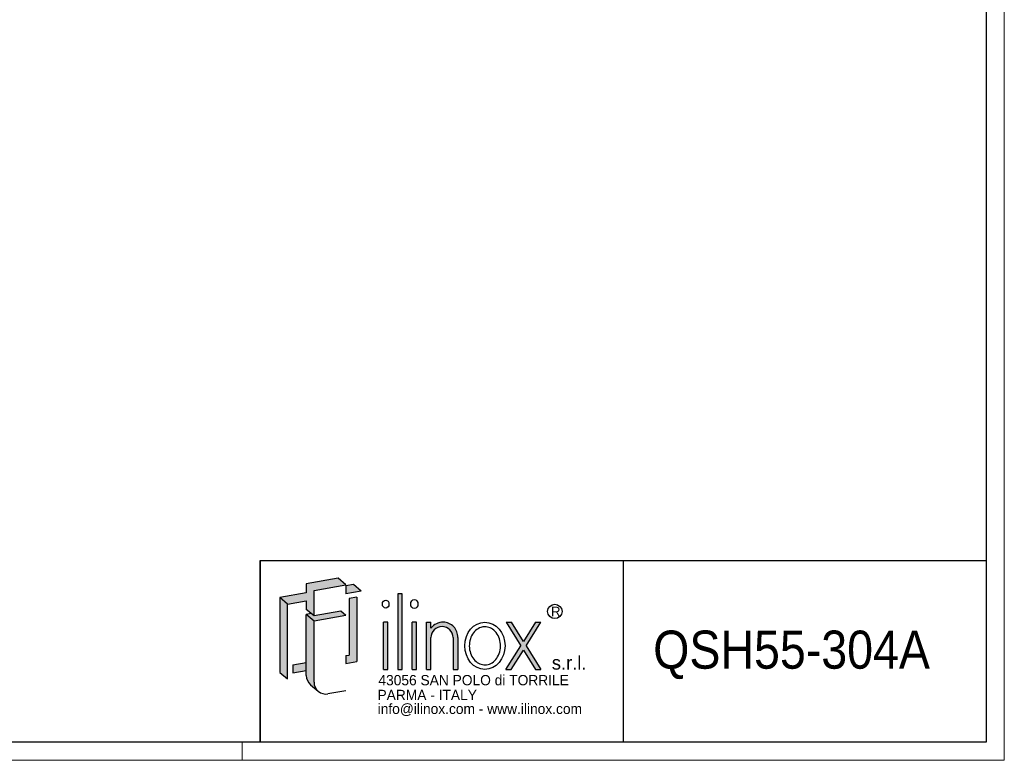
# Model space of a CAD drawing. Header units: millimetres. Extents: x 0 to 3364, y 0 to 2376.
# Tile 4 of 5: x 2279 to 3364, y 0 to 816. Entities that reach past the tile are written whole.
import ezdxf
from ezdxf.enums import TextEntityAlignment as Align

# ---------------------------------------------------------------- set-up
doc = ezdxf.new("R2010")
doc.units = ezdxf.units.MM
doc.header["$LTSCALE"] = 4
doc.layers.add('SLD-0', color=7, linetype='Continuous')
doc.styles.add('SLDTEXTSTYLE0', font='ARIAL.TTF', dxfattribs={"width": 0.9915611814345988})
doc.styles.add('SLDTEXTSTYLE1', font='GOTHIC.TTF')
doc.styles.add('SLDTEXTSTYLE2', font='GOTHIC.TTF', dxfattribs={"width": 0.913})

# ---------------------------------------------------------------- blocks, each defined once
blk = doc.blocks.new('SW_NOTE_0')
at = {"layer": 'SLD-0', "color": 0, "insert": (0, 13.5843793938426), "char_height": 10.53814239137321, "attachment_point": 1, "style": 'SLDTEXTSTYLE0'}
blk.add_mtext('R', dxfattribs=at)
blk = doc.blocks.new('SW_NOTE_0_1')
at = {"layer": 'SLD-0', "color": 0, "insert": (0, 19.3134375), "char_height": 15.12, "attachment_point": 1, "style": 'SLDTEXTSTYLE1'}
blk.add_mtext('s.r.l.', dxfattribs=at)
blk = doc.blocks.new('SW_NOTE_0_2')
at = {"layer": 'SLD-0', "color": 0, "insert": (0, 14.48507812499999), "char_height": 11.34, "attachment_point": 1, "style": 'SLDTEXTSTYLE1'}
blk.add_mtext('info@ilinox.com - www.ilinox.com', dxfattribs=at)
blk = doc.blocks.new('SW_NOTE_0_3')
at = {"layer": 'SLD-0', "color": 0, "insert": (0, 14.48507812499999), "char_height": 11.34, "attachment_point": 1, "style": 'SLDTEXTSTYLE1'}
blk.add_mtext('PARMA - ITALY', dxfattribs=at)
blk = doc.blocks.new('SW_NOTE_0_4')
at = {"layer": 'SLD-0', "color": 0, "insert": (0, 14.48507812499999), "char_height": 11.34, "attachment_point": 1, "style": 'SLDTEXTSTYLE1'}
blk.add_mtext('43056 SAN POLO di TORRILE', dxfattribs=at)
blk = doc.blocks.new('ILINOX_1')
at = {"layer": 'SLD-0'}
for points in [[(50.24955253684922, 171.7219779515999), (70.75071927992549, 175.3368867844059), (70.75071927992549, 165.9794033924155), (76.27991259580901, 161.3398593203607), (79.35261706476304, 158.7615541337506), (79.35261706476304, 186.8340043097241), (114.3708413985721, 193.008662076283), (105.7689436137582, 200.2265113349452), (70.75071927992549, 194.0518535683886), (70.75071927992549, 184.071482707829), (41.64765475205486, 178.9398272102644)], [(114.3708413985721, 183.0282912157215), (131.3443878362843, 186.0211854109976), (122.7424900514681, 193.2390346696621), (114.3708413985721, 191.7628871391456)], [(41.64765475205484, 96.59397336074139), (50.24955253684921, 89.37612410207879), (50.24955253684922, 171.7219779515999), (41.64765475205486, 178.9398272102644)], [(126.5871391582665, 108.386462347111), (126.5871391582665, 179.330111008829), (117.9852413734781, 177.9197873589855), (117.9852413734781, 115.6043116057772), (114.3708413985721, 115.1181358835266), (114.3708413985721, 106.383539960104)], [(171.6605245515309, 99.85015556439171), (176.5300754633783, 99.85015556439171), (176.5300754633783, 182.922387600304), (171.6605245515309, 182.922387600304)], [(79.35261706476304, 158.7615541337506), (76.27991259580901, 161.3398593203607), (70.75071927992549, 160.3649133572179), (79.35261706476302, 153.147064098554), (114.3708413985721, 159.3217218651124), (108.8416480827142, 163.9612659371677)], [(155.8830472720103, 99.85015556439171), (160.7525981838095, 99.85015556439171), (160.7525981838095, 151.8349628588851), (155.8830472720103, 151.8349628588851)], [(187.4380018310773, 99.85015556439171), (192.3075527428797, 99.85015556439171), (192.3075527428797, 151.8349628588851), (187.4380018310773, 151.8349628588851)], [(307.1153594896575, 125.9032990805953), (290.8317442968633, 99.85015556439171), (296.715758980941, 99.85015556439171), (310.0573668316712, 121.1962031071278), (323.3989746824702, 99.85015556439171), (329.2829893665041, 99.85015556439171), (312.9993741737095, 125.9032990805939), (329.2070626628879, 151.8349628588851), (323.3230479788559, 151.8349628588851), (310.0573668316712, 130.6103950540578), (296.7916856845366, 151.8349628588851), (290.9076710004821, 151.8349628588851)], [(55.86404257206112, 96.0672127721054), (70.75071927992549, 98.69213552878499), (70.75071927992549, 107.4267314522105), (55.86404257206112, 104.8018086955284)]]:
    blk.add_hatch(color=256, dxfattribs=at).paths.add_polyline_path(points, flags=0)
h = blk.add_hatch(color=256, dxfattribs=at)
edge = h.paths.add_edge_path(flags=0)
edge.add_arc((92.45309381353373, 85.79769217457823), 13.10047674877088, 180, 229.9999999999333, ccw=False)
edge.add_line((79.35261706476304, 85.79769217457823), (79.35261706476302, 153.147064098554))
edge.add_line((79.35261706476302, 153.147064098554), (70.75071927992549, 160.3649133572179))
edge.add_line((70.75071927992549, 160.3649133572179), (70.75071927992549, 107.4267314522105))
edge.add_line((70.75071927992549, 107.4267314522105), (70.75071927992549, 98.69213552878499))
edge.add_line((70.75071927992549, 98.69213552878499), (70.75071927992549, 93.01554143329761))
edge.add_arc((83.85119602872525, 93.01554143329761), 13.10047674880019, 180, 230.000000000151)
edge.add_line((75.43037189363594, 82.97999401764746), (84.03226967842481, 75.76214475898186))
h = blk.add_hatch(color=256, dxfattribs=at)
edge = h.paths.add_edge_path(flags=0)
edge.add_arc((221.6502057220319, 135.812581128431), 16.02321711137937, 356.7216528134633, 449.8209872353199)
edge.add_arc((221.6455614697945, 134.3261218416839), 17.50968365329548, 89.82098723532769, 140.7560060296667)
edge.add_line((208.0850300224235, 145.4031705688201), (208.0850300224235, 151.8349628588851))
edge.add_line((208.0850300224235, 151.8349628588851), (203.2154791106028, 151.8349628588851))
edge.add_line((203.2154791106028, 151.8349628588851), (203.2154791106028, 99.85015556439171))
edge.add_line((203.2154791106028, 99.85015556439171), (208.0850300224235, 99.85015556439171))
edge.add_line((208.0850300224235, 99.85015556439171), (208.0850300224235, 134.8963019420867))
edge.add_arc((220.4313400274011, 134.6159186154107), 12.34949333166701, 1.3009571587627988, 178.6990428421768, ccw=False)
edge.add_line((232.7776500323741, 134.8963019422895), (232.7776500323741, 99.85015556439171))
edge.add_line((232.7776500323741, 99.85015556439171), (237.6472008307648, 99.85015556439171))
edge.add_line((237.6472008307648, 99.85015556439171), (237.6472008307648, 134.8962656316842))
at = {"color": 7, "linetype": 'Continuous', "lineweight": 25}
for p, q in [((20.01391643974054, 19.67447541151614), (20.01391643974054, 219.6744754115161)), ((20.01391643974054, 219.6744754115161), (820.0139164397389, 219.6744754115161)), ((420.0139164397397, 219.6744754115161), (420.0139164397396, 19.67447541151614))]:
    blk.add_line(p, q, dxfattribs=at)
at = {"layer": 'SLD-0'}
for p, q in [((20.01391643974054, 219.6744754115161), (20.01391643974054, 19.67447541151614)), ((70.75071927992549, 175.3368867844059), (70.75071927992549, 165.9794033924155))]:
    blk.add_line(p, q, dxfattribs=at)
at = {"layer": 'SLD-0', "color": 7}
for p, q in [((105.7689436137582, 200.2265113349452), (70.75071927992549, 194.0518535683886)), ((114.3708413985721, 193.008662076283), (105.7689436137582, 200.2265113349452)), ((70.75071927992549, 194.0518535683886), (70.75071927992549, 184.071482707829)), ((79.35261706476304, 186.8340043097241), (114.3708413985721, 193.008662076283)), ((79.35261706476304, 158.7615541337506), (79.35261706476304, 186.8340043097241)), ((122.742490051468, 193.2390346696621), (114.3708413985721, 191.7628871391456)), ((114.3708413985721, 191.7628871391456), (114.3708413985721, 183.0282912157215)), ((131.3443878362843, 186.0211854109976), (114.3708413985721, 183.0282912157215)), ((131.3443878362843, 186.0211854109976), (122.742490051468, 193.2390346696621)), ((70.75071927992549, 184.071482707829), (41.64765475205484, 178.9398272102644)), ((50.24955253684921, 171.7219779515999), (41.64765475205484, 178.9398272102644)), ((41.64765475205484, 178.9398272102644), (41.64765475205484, 96.5939733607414)), ((50.24955253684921, 171.7219779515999), (70.75071927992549, 175.3368867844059)), ((126.5871391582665, 179.330111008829), (117.9852413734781, 177.9197873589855)), ((117.9852413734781, 177.9197873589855), (117.9852413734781, 115.6043116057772)), ((126.5871391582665, 179.330111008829), (126.5871391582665, 108.386462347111)), ((176.5300754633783, 182.922387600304), (171.6605245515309, 182.922387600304)), ((171.6605245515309, 182.922387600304), (171.6605245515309, 99.85015556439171)), ((176.5300754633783, 99.85015556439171), (176.5300754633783, 182.922387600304)), ((50.24955253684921, 89.3761241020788), (50.24955253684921, 171.7219779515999)), ((79.35261706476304, 158.7615541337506), (70.75071927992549, 165.9794033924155)), ((108.8416480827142, 163.9612659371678), (79.35261706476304, 158.7615541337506)), ((114.3708413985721, 159.3217218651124), (108.8416480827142, 163.9612659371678)), ((76.27991259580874, 161.3398593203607), (70.75071927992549, 160.3649133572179)), ((79.35261706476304, 153.147064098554), (70.75071927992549, 160.3649133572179)), ((70.75071927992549, 93.01554143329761), (70.75071927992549, 160.3649133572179)), ((114.3708413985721, 159.3217218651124), (79.35261706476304, 153.147064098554)), ((79.35261706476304, 85.79769217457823), (79.35261706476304, 153.147064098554)), ((160.7525981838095, 151.8349628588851), (155.8830472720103, 151.8349628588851)), ((155.8830472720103, 99.85015556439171), (155.8830472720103, 151.8349628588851)), ((160.7525981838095, 99.85015556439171), (160.7525981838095, 151.8349628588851)), ((192.3075527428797, 151.8349628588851), (187.4380018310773, 151.8349628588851)), ((187.4380018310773, 99.85015556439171), (187.4380018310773, 151.8349628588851)), ((192.3075527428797, 99.85015556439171), (192.3075527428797, 151.8349628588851)), ((203.2154791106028, 151.8349628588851), (208.0850300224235, 151.8349628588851)), ((203.2154791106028, 99.85015556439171), (203.2154791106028, 151.8349628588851)), ((208.0850300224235, 145.4031705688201), (208.0850300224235, 151.8349628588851)), ((290.9076710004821, 151.8349628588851), (296.7916856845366, 151.8349628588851)), ((290.9076710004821, 151.8349628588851), (307.1153594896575, 125.9032990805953)), ((310.0573668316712, 130.6103950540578), (296.7916856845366, 151.8349628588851)), ((323.323047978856, 151.8349628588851), (310.0573668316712, 130.6103950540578)), ((312.9993741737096, 125.9032990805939), (329.207062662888, 151.8349628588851)), ((323.323047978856, 151.8349628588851), (329.207062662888, 151.8349628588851)), ((208.0850300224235, 99.85015556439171), (208.0850300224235, 134.8963019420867)), ((232.7776500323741, 134.8963019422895), (232.7776500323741, 99.85015556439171)), ((237.6472008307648, 134.8962656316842), (237.6472008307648, 99.85015556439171)), ((290.8317442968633, 99.85015556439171), (307.1153594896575, 125.9032990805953)), ((296.715758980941, 99.85015556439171), (310.0573668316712, 121.1962031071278)), ((310.0573668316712, 121.1962031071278), (323.3989746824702, 99.85015556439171)), ((312.9993741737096, 125.9032990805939), (329.2829893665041, 99.85015556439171)), ((114.3708413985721, 115.1181358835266), (117.9852413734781, 115.6043116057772)), ((114.3708413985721, 115.1181358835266), (114.3708413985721, 106.383539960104)), ((55.86404257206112, 104.8018086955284), (70.75071927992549, 107.4267314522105)), ((55.86404257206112, 104.8018086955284), (55.86404257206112, 96.0672127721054)), ((55.86404257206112, 96.0672127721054), (70.75071927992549, 98.69213552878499)), ((114.3708413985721, 106.383539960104), (126.5871391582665, 108.386462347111)), ((155.8830472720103, 99.85015556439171), (160.7525981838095, 99.85015556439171)), ((171.6605245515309, 99.85015556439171), (176.5300754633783, 99.85015556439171)), ((187.4380018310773, 99.85015556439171), (192.3075527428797, 99.85015556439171)), ((203.2154791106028, 99.85015556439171), (208.0850300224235, 99.85015556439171)), ((232.7776500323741, 99.85015556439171), (237.6472008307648, 99.85015556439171)), ((290.8317442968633, 99.85015556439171), (296.715758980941, 99.85015556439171)), ((323.3989746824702, 99.85015556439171), (329.2829893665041, 99.85015556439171)), ((41.64765475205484, 96.5939733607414), (50.24955253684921, 89.3761241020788)), ((75.43037189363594, 82.97999401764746), (84.03226967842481, 75.76214475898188)), ((114.3708413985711, 76.35980971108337), (94.72796772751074, 72.89624110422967))]:
    blk.add_line(p, q, dxfattribs=at)
blk.add_circle((344.7037800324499, 163.7025807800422), 7.946935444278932, dxfattribs=at)
for centre, radius, start, end in [((221.6455614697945, 134.3261218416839), 17.50968365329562, 89.82098723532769, 140.7560060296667), ((220.4313400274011, 134.6159186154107), 12.34949333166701, 1.300957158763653, 178.6990428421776), ((221.6502057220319, 135.812581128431), 16.02321711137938, 356.7216528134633, 89.82098723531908), ((83.85119602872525, 93.01554143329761), 13.10047674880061, 180, 230.000000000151), ((92.45309381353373, 85.79769217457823), 13.10047674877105, 180, 279.9999999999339)]:
    blk.add_arc(centre, radius, start, end, dxfattribs=at)
for centre, major_axis, ratio in [((158.3178227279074, 171.7817194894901), (0, 4.438925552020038), 0.8176290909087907), ((189.8727772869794, 171.7817194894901), (0, 4.932139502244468), 0.8176290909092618), ((267.6217930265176, 125.8425592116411), (0, 25.99240364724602), 0.853221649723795)]:
    blk.add_ellipse(centre, major_axis=major_axis, ratio=ratio, dxfattribs=at)
for points, knots in [([(267.6217930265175, 146.8453628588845), (266.0661499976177, 146.8453628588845), (264.5096868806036, 146.5848818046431), (261.022112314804, 145.3837799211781), (259.1176677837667, 144.2567479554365), (255.7093034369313, 141.1711059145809), (254.2102540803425, 139.211408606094), (251.8967841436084, 134.7001709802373), (251.0853236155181, 132.1514763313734), (250.3124570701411, 126.8517342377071), (250.3517517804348, 124.1040467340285), (251.2740024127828, 118.8426761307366), (252.1561044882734, 116.3323523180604), (254.5893027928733, 111.9272040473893), (256.1371824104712, 110.035065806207), (259.6160147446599, 107.0972994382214), (261.5422013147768, 106.0500214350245), (265.5102007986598, 104.8503299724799), (267.5538572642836, 104.692794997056), (269.5694418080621, 104.9763100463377)], [0, 0, 0, 0, 0.2858004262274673, 0.2858004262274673, 0.65770496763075, 0.65770496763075, 1.029609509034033, 1.029609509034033, 1.401514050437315, 1.401514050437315, 1.773418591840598, 1.773418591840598, 2.145323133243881, 2.145323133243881, 2.517227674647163, 2.517227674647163, 2.889132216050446, 2.889132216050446, 3.261036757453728, 3.261036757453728, 3.261036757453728, 3.261036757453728]), ([(269.5694418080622, 104.9763100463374), (271.6374130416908, 105.2671938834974), (273.6810227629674, 106.0258083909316), (277.47655542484, 108.461884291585), (279.2243874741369, 110.1435482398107), (282.1089246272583, 114.2547298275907), (283.2410033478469, 116.6821251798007), (284.65430416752, 121.9136075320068), (284.9339458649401, 124.7139096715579), (284.5809537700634, 130.224923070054), (283.9486617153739, 132.9318193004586), (281.9037224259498, 137.8121588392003), (280.4937335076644, 139.9820535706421), (277.1770772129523, 143.4799112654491), (275.2759000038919, 144.8077822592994), (271.4467119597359, 146.4518717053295), (269.533162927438, 146.8453628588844), (267.6217930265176, 146.8453628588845)], [3.261036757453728, 3.261036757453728, 3.261036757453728, 3.261036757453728, 3.642607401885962, 3.642607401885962, 4.024178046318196, 4.024178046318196, 4.405748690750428, 4.405748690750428, 4.787319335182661, 4.787319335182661, 5.168889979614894, 5.168889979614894, 5.550460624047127, 5.550460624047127, 5.93203126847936, 5.93203126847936, 6.283185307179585, 6.283185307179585, 6.283185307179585, 6.283185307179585])]:
    blk.add_open_spline(points, degree=3, knots=knots, dxfattribs=at)
for name, p in [('SW_NOTE_0', (340.4477526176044, 155.3456169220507)), ('SW_NOTE_0_1', (341.377237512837, 95.36685233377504)), ('SW_NOTE_0_4', (150.3065187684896, 79.17808556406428)), ('SW_NOTE_0_3', (149.2859187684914, 62.83884856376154)), ('SW_NOTE_0_2', (149.4560187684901, 47.57711840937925))]:
    blk.add_blockref(name, p, dxfattribs=at)
at = {"layer": 'SLD-0', "color": 7, "style": 'SLDTEXTSTYLE2', "width": 0.913}
blk.add_attdef('AUTOATTR0', text='', height=42, dxfattribs=at).set_placement((453.0982750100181, 88.00671214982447), align=Align.BOTTOM_LEFT)

msp = doc.modelspace()

# ---------------------------------------------------------------- linework, layer by layer
at = {"color": 7, "linetype": 'Continuous', "lineweight": 18}
for p, q in [((3364.013916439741, -0.3255245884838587), (3364.013916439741, 2375.674475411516)), ((3344.013916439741, 19.67447541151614), (20.01391643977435, 19.67447541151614)), ((2524.013916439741, 19.67447541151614), (2524.013916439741, -0.3255245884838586)), ((3344.013916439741, 19.67447541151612), (2544.013916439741, 19.67447541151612)), ((0.0139164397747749, -0.3255245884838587), (3364.013916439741, -0.3255245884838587))]:
    msp.add_line(p, q, dxfattribs=at)
at = {"color": 7, "linetype": 'Continuous', "lineweight": 25}
for p, q in [((3344.013916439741, 2355.674475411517), (3344.013916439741, 19.67447541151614)), ((3344.013916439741, 19.67447541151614), (20.01391643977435, 19.67447541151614)), ((3344.013916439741, 19.67447541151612), (2544.013916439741, 19.67447541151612))]:
    msp.add_line(p, q, dxfattribs=at)

# ---------------------------------------------------------------- block references
at = {"layer": 'SLD-0'}
msp.add_blockref('ILINOX_1', (2524, 0), dxfattribs=at).add_auto_attribs({'AUTOATTR0': 'QSH55-304A'})

doc.saveas('drawing.dxf')
